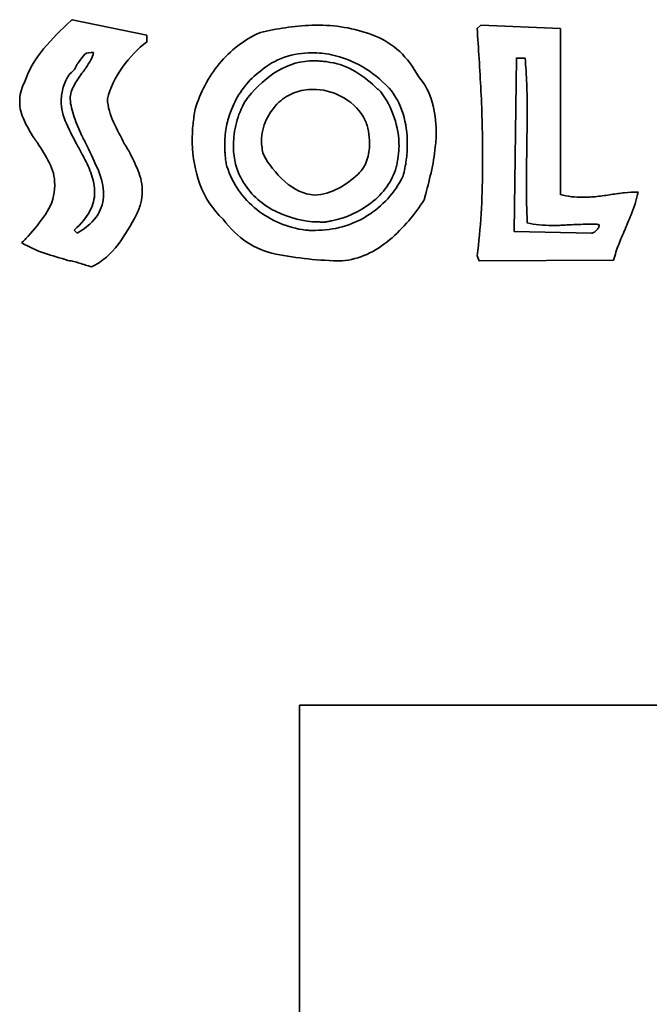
# Model space of a CAD drawing. Header units: centimetres. Extents: x -17 to 23.6, y -21.5 to 19.4.
# Tile 5 of 93: x -0.7 to 1.1, y -12.9 to -10.1. Entities that reach past the tile are written whole.
import ezdxf

# ---------------------------------------------------------------- set-up
doc = ezdxf.new("R2010")
doc.units = ezdxf.units.CM
doc.header["$MEASUREMENT"] = 0
doc.layers.add('Layer 1', color=7, linetype='Continuous')

msp = doc.modelspace()

# ---------------------------------------------------------------- linework, layer by layer
at = {"layer": 'Layer 1', "color": 36, "lineweight": 35}
for points, knots in [([(-0.31186, -10.10594), (-0.31186, -10.10594), (-0.31186, -10.12548), (-0.31186, -10.12548), (-0.31186, -10.12548), (-0.33775, -10.14439), (-0.36117, -10.16848), (-0.38185, -10.19769), (-0.38185, -10.19769), (-0.40252, -10.22704), (-0.41699, -10.25738), (-0.42527, -10.28864), (-0.42527, -10.28864), (-0.42348, -10.31168), (-0.41769, -10.33386), (-0.40763, -10.35521), (-0.40763, -10.35521), (-0.39758, -10.37645), (-0.38682, -10.39736), (-0.37567, -10.41818), (-0.37567, -10.41818), (-0.37387, -10.42107), (-0.37207, -10.42425), (-0.37027, -10.42742), (-0.37027, -10.42742), (-0.36862, -10.43074), (-0.36643, -10.43405), (-0.36407, -10.43762), (-0.36407, -10.43762), (-0.35401, -10.45663), (-0.34505, -10.47565), (-0.33707, -10.4948), (-0.33707, -10.4948), (-0.32907, -10.5141), (-0.32508, -10.53396), (-0.32508, -10.55474), (-0.32508, -10.55474), (-0.32508, -10.56536), (-0.32646, -10.57598), (-0.32907, -10.58659), (-0.32907, -10.58659), (-0.33171, -10.59732), (-0.33609, -10.6085), (-0.34191, -10.62036), (-0.34191, -10.62036), (-0.35733, -10.65052), (-0.37483, -10.67906), (-0.39426, -10.70594), (-0.39426, -10.70594), (-0.41384, -10.73279), (-0.43917, -10.75431), (-0.47061, -10.77029), (-0.47061, -10.77029), (-0.47639, -10.76849), (-0.48218, -10.76669), (-0.48782, -10.76489), (-0.48782, -10.76489), (-0.49347, -10.76312), (-0.49928, -10.76133), (-0.50518, -10.75953), (-0.50518, -10.75953), (-0.51043, -10.75787), (-0.51579, -10.75635), (-0.52119, -10.75512), (-0.52119, -10.75512), (-0.52641, -10.75402), (-0.53207, -10.75279), (-0.53799, -10.75155), (-0.53799, -10.75155), (-0.56045, -10.74506), (-0.58293, -10.73818), (-0.60536, -10.73074), (-0.60536, -10.73074), (-0.62784, -10.72344), (-0.64946, -10.71349), (-0.67013, -10.70111), (-0.67013, -10.70111), (-0.6671, -10.69807), (-0.66421, -10.69504), (-0.66118, -10.69172), (-0.66118, -10.69172), (-0.65828, -10.68841), (-0.65525, -10.68541), (-0.65236, -10.68237), (-0.65236, -10.68237), (-0.63458, -10.66294), (-0.61807, -10.64212), (-0.60276, -10.61993), (-0.60276, -10.61993), (-0.58734, -10.59774), (-0.57877, -10.57365), (-0.577, -10.54758), (-0.577, -10.54758), (-0.577, -10.54758), (-0.577, -10.54454), (-0.577, -10.54454), (-0.577, -10.54454), (-0.577, -10.54359), (-0.57671, -10.54264), (-0.57601, -10.5414), (-0.57601, -10.5414), (-0.57601, -10.5414), (-0.57601, -10.5352), (-0.57601, -10.5352), (-0.57601, -10.5352), (-0.57601, -10.51216), (-0.58128, -10.49082), (-0.59161, -10.47138), (-0.59161, -10.47138), (-0.60194, -10.4518), (-0.61337, -10.43292), (-0.62576, -10.41462), (-0.62576, -10.41462), (-0.62755, -10.41225), (-0.62922, -10.40992), (-0.6306, -10.40745), (-0.6306, -10.40745), (-0.63211, -10.40509), (-0.63376, -10.40276), (-0.63557, -10.4004), (-0.63557, -10.4004), (-0.64618, -10.38389), (-0.65568, -10.36706), (-0.66393, -10.34985), (-0.66393, -10.34985), (-0.67221, -10.33274), (-0.67635, -10.31471), (-0.67635, -10.29569), (-0.67635, -10.29569), (-0.67635, -10.2874), (-0.67526, -10.27873), (-0.67318, -10.26952), (-0.67318, -10.26952), (-0.67112, -10.26042), (-0.66766, -10.25117), (-0.66298, -10.24165), (-0.66298, -10.24165), (-0.65113, -10.20736), (-0.63281, -10.17526), (-0.60801, -10.14548), (-0.60801, -10.14548), (-0.58318, -10.11557), (-0.55715, -10.08883), (-0.53001, -10.06515), (-0.53001, -10.06515), (-0.52931, -10.06459), (-0.52863, -10.06403), (-0.52779, -10.06335), (-0.52779, -10.06335), (-0.52684, -10.06279), (-0.52613, -10.06223), (-0.5256, -10.06156), (-0.5256, -10.06156), (-0.5256, -10.06156), (-0.31186, -10.10594), (-0.31186, -10.10594)], [0, 0, 0, 0, 0.025, 0.025, 0.025, 0.025, 0.05, 0.05, 0.05, 0.05, 0.075, 0.075, 0.075, 0.075, 0.1, 0.1, 0.1, 0.1, 0.125, 0.125, 0.125, 0.125, 0.15, 0.15, 0.15, 0.15, 0.175, 0.175, 0.175, 0.175, 0.2, 0.2, 0.2, 0.2, 0.225, 0.225, 0.225, 0.225, 0.25, 0.25, 0.25, 0.25, 0.275, 0.275, 0.275, 0.275, 0.3, 0.3, 0.3, 0.3, 0.325, 0.325, 0.325, 0.325, 0.35, 0.35, 0.35, 0.35, 0.375, 0.375, 0.375, 0.375, 0.4, 0.4, 0.4, 0.4, 0.425, 0.425, 0.425, 0.425, 0.45, 0.45, 0.45, 0.45, 0.475, 0.475, 0.475, 0.475, 0.5, 0.5, 0.5, 0.5, 0.525, 0.525, 0.525, 0.525, 0.55, 0.55, 0.55, 0.55, 0.575, 0.575, 0.575, 0.575, 0.6, 0.6, 0.6, 0.6, 0.625, 0.625, 0.625, 0.625, 0.65, 0.65, 0.65, 0.65, 0.675, 0.675, 0.675, 0.675, 0.7, 0.7, 0.7, 0.7, 0.725, 0.725, 0.725, 0.725, 0.75, 0.75, 0.75, 0.75, 0.775, 0.775, 0.775, 0.775, 0.8, 0.8, 0.8, 0.8, 0.825, 0.825, 0.825, 0.825, 0.85, 0.85, 0.85, 0.85, 0.875, 0.875, 0.875, 0.875, 0.9, 0.9, 0.9, 0.9, 0.925, 0.925, 0.925, 0.925, 0.95, 0.95, 0.95, 0.95, 1, 1, 1, 1]), ([(0.01309, -10.09793), (0.03609, -10.09271), (0.06008, -10.08816), (0.08488, -10.0847), (0.08488, -10.0847), (0.10968, -10.08113), (0.1349, -10.07877), (0.16027, -10.07754), (0.16027, -10.07754), (0.16027, -10.07754), (0.18147, -10.07754), (0.18147, -10.07754), (0.18147, -10.07754), (0.2377, -10.07754), (0.29147, -10.08787), (0.34301, -10.10869), (0.34301, -10.10869), (0.39441, -10.12936), (0.43547, -10.16806), (0.4662, -10.22486), (0.4662, -10.22486), (0.48521, -10.24662), (0.4983, -10.271), (0.50574, -10.29802), (0.50574, -10.29802), (0.51305, -10.3249), (0.51675, -10.35246), (0.51675, -10.38085), (0.51675, -10.38085), (0.51675, -10.38855), (0.51661, -10.39613), (0.51636, -10.40357), (0.51636, -10.40357), (0.51608, -10.41088), (0.51523, -10.41846), (0.51414, -10.42619), (0.51414, -10.42619), (0.51181, -10.45099), (0.50779, -10.47565), (0.50214, -10.5002), (0.50214, -10.5002), (0.4965, -10.52472), (0.49071, -10.54758), (0.48479, -10.56896), (0.48479, -10.56896), (0.48422, -10.57061), (0.48384, -10.57227), (0.48355, -10.57375), (0.48355, -10.57375), (0.48327, -10.57527), (0.48271, -10.57654), (0.48218, -10.57778), (0.48218, -10.57778), (0.45681, -10.61979), (0.42362, -10.65824), (0.3828, -10.6931), (0.3828, -10.6931), (0.34202, -10.72799), (0.29683, -10.7481), (0.24723, -10.75332), (0.24723, -10.75332), (0.18094, -10.75222), (0.11769, -10.74549), (0.05733, -10.73349), (0.05733, -10.73349), (-0.00289, -10.72136), (-0.0532, -10.68802), (-0.09345, -10.63358), (-0.09345, -10.63358), (-0.12418, -10.60466), (-0.14637, -10.57114), (-0.15984, -10.53297), (-0.15984, -10.53297), (-0.1735, -10.4948), (-0.18094, -10.45568), (-0.18203, -10.41543), (-0.18203, -10.41543), (-0.18203, -10.41543), (-0.18203, -10.40661), (-0.18203, -10.40661), (-0.18203, -10.40661), (-0.18203, -10.39119), (-0.18137, -10.37616), (-0.17984, -10.36142), (-0.17984, -10.36142), (-0.17832, -10.34653), (-0.17611, -10.33207), (-0.17321, -10.31788), (-0.17321, -10.31788), (-0.15903, -10.27005), (-0.13617, -10.22666), (-0.10446, -10.18806), (-0.10446, -10.18806), (-0.07292, -10.14933), (-0.03362, -10.11931), (0.01309, -10.09793)], [0, 0, 0, 0, 0.04, 0.04, 0.04, 0.04, 0.08, 0.08, 0.08, 0.08, 0.12, 0.12, 0.12, 0.12, 0.16, 0.16, 0.16, 0.16, 0.2, 0.2, 0.2, 0.2, 0.24, 0.24, 0.24, 0.24, 0.28, 0.28, 0.28, 0.28, 0.32, 0.32, 0.32, 0.32, 0.36, 0.36, 0.36, 0.36, 0.4, 0.4, 0.4, 0.4, 0.44, 0.44, 0.44, 0.44, 0.48, 0.48, 0.48, 0.48, 0.52, 0.52, 0.52, 0.52, 0.56, 0.56, 0.56, 0.56, 0.6, 0.6, 0.6, 0.6, 0.64, 0.64, 0.64, 0.64, 0.68, 0.68, 0.68, 0.68, 0.72, 0.72, 0.72, 0.72, 0.76, 0.76, 0.76, 0.76, 0.8, 0.8, 0.8, 0.8, 0.84, 0.84, 0.84, 0.84, 0.88, 0.88, 0.88, 0.88, 0.92, 0.92, 0.92, 0.92, 1, 1, 1, 1]), ([(0.8727, -10.0865), (0.8727, -10.0865), (0.8727, -10.56275), (0.8727, -10.56275), (0.8727, -10.56275), (0.88332, -10.56564), (0.89394, -10.56772), (0.90452, -10.56896), (0.90452, -10.56896), (0.91528, -10.57005), (0.9259, -10.57061), (0.93652, -10.57061), (0.93652, -10.57061), (0.95014, -10.57061), (0.96365, -10.56991), (0.9773, -10.56853), (0.9773, -10.56853), (0.99095, -10.56702), (1.00446, -10.56508), (1.01808, -10.56275), (1.01808, -10.56275), (1.03103, -10.56095), (1.04401, -10.55929), (1.05668, -10.55777), (1.05668, -10.55777), (1.06934, -10.5564), (1.08232, -10.55559), (1.09527, -10.55559), (1.09527, -10.55559), (1.09347, -10.56564), (1.09114, -10.57555), (1.08811, -10.58536), (1.08811, -10.58536), (1.08522, -10.59513), (1.08162, -10.60505), (1.07749, -10.61496), (1.07749, -10.61496), (1.0746, -10.62268), (1.07128, -10.63055), (1.06768, -10.63852), (1.06768, -10.63852), (1.06426, -10.64653), (1.06094, -10.65465), (1.05805, -10.66294), (1.05805, -10.66294), (1.05145, -10.67712), (1.04539, -10.69144), (1.03985, -10.70594), (1.03985, -10.70594), (1.0342, -10.7204), (1.02941, -10.73529), (1.0251, -10.75071), (1.0251, -10.75071), (1.0251, -10.75071), (0.64022, -10.75332), (0.64022, -10.75332), (0.64022, -10.75332), (0.64022, -10.75332), (0.63405, -10.73832), (0.63405, -10.73832), (0.63405, -10.73832), (0.63941, -10.69931), (0.64326, -10.65906), (0.64562, -10.61775), (0.64562, -10.61775), (0.64795, -10.57626), (0.64946, -10.53491), (0.65003, -10.49357), (0.65003, -10.49357), (0.65003, -10.49357), (0.65003, -10.45801), (0.65003, -10.45801), (0.65003, -10.45801), (0.65003, -10.39299), (0.64837, -10.32903), (0.6452, -10.26606), (0.6452, -10.26606), (0.64188, -10.20309), (0.63818, -10.14312), (0.63405, -10.0865), (0.63405, -10.0865), (0.63405, -10.0865), (0.64477, -10.07754), (0.64477, -10.07754), (0.64477, -10.07754), (0.64477, -10.07754), (0.8727, -10.0865), (0.8727, -10.0865)], [0, 0, 0, 0, 0.0434783, 0.0434783, 0.0434783, 0.0434783, 0.0869565, 0.0869565, 0.0869565, 0.0869565, 0.1304348, 0.1304348, 0.1304348, 0.1304348, 0.173913, 0.173913, 0.173913, 0.173913, 0.2173913, 0.2173913, 0.2173913, 0.2173913, 0.2608696, 0.2608696, 0.2608696, 0.2608696, 0.3043478, 0.3043478, 0.3043478, 0.3043478, 0.3478261, 0.3478261, 0.3478261, 0.3478261, 0.3913043, 0.3913043, 0.3913043, 0.3913043, 0.4347826, 0.4347826, 0.4347826, 0.4347826, 0.4782609, 0.4782609, 0.4782609, 0.4782609, 0.5217391, 0.5217391, 0.5217391, 0.5217391, 0.5652174, 0.5652174, 0.5652174, 0.5652174, 0.6086957, 0.6086957, 0.6086957, 0.6086957, 0.6521739, 0.6521739, 0.6521739, 0.6521739, 0.6956522, 0.6956522, 0.6956522, 0.6956522, 0.7391304, 0.7391304, 0.7391304, 0.7391304, 0.7826087, 0.7826087, 0.7826087, 0.7826087, 0.826087, 0.826087, 0.826087, 0.826087, 0.8695652, 0.8695652, 0.8695652, 0.8695652, 0.9130435, 0.9130435, 0.9130435, 0.9130435, 1, 1, 1, 1]), ([(-0.46524, -10.15568), (-0.46524, -10.15568), (-0.47142, -10.15568), (-0.47142, -10.15568), (-0.47142, -10.15568), (-0.48151, -10.15568), (-0.48906, -10.15871), (-0.49403, -10.16492), (-0.49403, -10.16492), (-0.49914, -10.17109), (-0.50394, -10.17815), (-0.50864, -10.1857), (-0.50864, -10.1857), (-0.50934, -10.1864), (-0.50973, -10.18697), (-0.51002, -10.1875), (-0.51002, -10.1875), (-0.51029, -10.1882), (-0.51072, -10.18873), (-0.51138, -10.1893), (-0.51138, -10.1893), (-0.51375, -10.19466), (-0.51651, -10.19949), (-0.51981, -10.2039), (-0.51981, -10.2039), (-0.52296, -10.20845), (-0.52698, -10.21244), (-0.53178, -10.2159), (-0.53178, -10.2159), (-0.54116, -10.22898), (-0.5479, -10.24193), (-0.55163, -10.25502), (-0.55163, -10.25502), (-0.55548, -10.268), (-0.55742, -10.28067), (-0.55742, -10.29305), (-0.55742, -10.29305), (-0.55742, -10.31552), (-0.55245, -10.33771), (-0.5424, -10.35962), (-0.5424, -10.35962), (-0.53234, -10.38153), (-0.52144, -10.40329), (-0.50959, -10.42523), (-0.50959, -10.42523), (-0.50659, -10.4306), (-0.5038, -10.43568), (-0.5012, -10.44079), (-0.5012, -10.44079), (-0.49844, -10.44577), (-0.49568, -10.45099), (-0.49265, -10.45621), (-0.49265, -10.45621), (-0.48383, -10.47289), (-0.47639, -10.48958), (-0.47061, -10.50637), (-0.47061, -10.50637), (-0.46468, -10.5232), (-0.46165, -10.54028), (-0.46165, -10.55738), (-0.46165, -10.55738), (-0.46165, -10.57446), (-0.46606, -10.59196), (-0.47501, -10.60974), (-0.47501, -10.60974), (-0.48383, -10.62738), (-0.49901, -10.64572), (-0.5202, -10.66474), (-0.5202, -10.66474), (-0.5202, -10.66474), (-0.51138, -10.67355), (-0.51138, -10.67355), (-0.51138, -10.67355), (-0.48356, -10.65701), (-0.464, -10.63937), (-0.45283, -10.62078), (-0.45283, -10.62078), (-0.44168, -10.60215), (-0.43603, -10.58286), (-0.43603, -10.56275), (-0.43603, -10.56275), (-0.43603, -10.54028), (-0.44098, -10.51727), (-0.45102, -10.49399), (-0.45102, -10.49399), (-0.46108, -10.47057), (-0.47198, -10.44686), (-0.48383, -10.42259), (-0.48383, -10.42259), (-0.48616, -10.41779), (-0.49568, -10.39888), (-0.49802, -10.39423), (-0.49802, -10.39423), (-0.50631, -10.37645), (-0.51375, -10.35867), (-0.5202, -10.34103), (-0.5202, -10.34103), (-0.52669, -10.32325), (-0.53054, -10.30575), (-0.53178, -10.28864), (-0.53178, -10.28864), (-0.5311, -10.27502), (-0.5275, -10.26218), (-0.52063, -10.25008), (-0.52063, -10.25008), (-0.51389, -10.23794), (-0.50631, -10.22623), (-0.49802, -10.21508), (-0.49802, -10.21508), (-0.49568, -10.21205), (-0.49347, -10.20926), (-0.49141, -10.20665), (-0.49141, -10.20665), (-0.48933, -10.2039), (-0.48743, -10.20115), (-0.48564, -10.19826), (-0.48564, -10.19826), (-0.48094, -10.1911), (-0.47667, -10.18393), (-0.47282, -10.17688), (-0.47282, -10.17688), (-0.46895, -10.16986), (-0.46633, -10.1627), (-0.46524, -10.15568)], [0, 0, 0, 0, 0.03125, 0.03125, 0.03125, 0.03125, 0.0625, 0.0625, 0.0625, 0.0625, 0.09375, 0.09375, 0.09375, 0.09375, 0.125, 0.125, 0.125, 0.125, 0.15625, 0.15625, 0.15625, 0.15625, 0.1875, 0.1875, 0.1875, 0.1875, 0.21875, 0.21875, 0.21875, 0.21875, 0.25, 0.25, 0.25, 0.25, 0.28125, 0.28125, 0.28125, 0.28125, 0.3125, 0.3125, 0.3125, 0.3125, 0.34375, 0.34375, 0.34375, 0.34375, 0.375, 0.375, 0.375, 0.375, 0.40625, 0.40625, 0.40625, 0.40625, 0.4375, 0.4375, 0.4375, 0.4375, 0.46875, 0.46875, 0.46875, 0.46875, 0.5, 0.5, 0.5, 0.5, 0.53125, 0.53125, 0.53125, 0.53125, 0.5625, 0.5625, 0.5625, 0.5625, 0.59375, 0.59375, 0.59375, 0.59375, 0.625, 0.625, 0.625, 0.625, 0.65625, 0.65625, 0.65625, 0.65625, 0.6875, 0.6875, 0.6875, 0.6875, 0.71875, 0.71875, 0.71875, 0.71875, 0.75, 0.75, 0.75, 0.75, 0.78125, 0.78125, 0.78125, 0.78125, 0.8125, 0.8125, 0.8125, 0.8125, 0.84375, 0.84375, 0.84375, 0.84375, 0.875, 0.875, 0.875, 0.875, 0.90625, 0.90625, 0.90625, 0.90625, 0.9375, 0.9375, 0.9375, 0.9375, 1, 1, 1, 1]), ([(0.38199, -10.25766), (0.35772, -10.23216), (0.33196, -10.21163), (0.3048, -10.19593), (0.3048, -10.19593), (0.27767, -10.18034), (0.24832, -10.16891), (0.21703, -10.16189), (0.21703, -10.16189), (0.20754, -10.16009), (0.1983, -10.15871), (0.18905, -10.15786), (0.18905, -10.15786), (0.17995, -10.15691), (0.1706, -10.15649), (0.16108, -10.15649), (0.16108, -10.15649), (0.13395, -10.15649), (0.10763, -10.16076), (0.08227, -10.16933), (0.08227, -10.16933), (0.05676, -10.17801), (0.03376, -10.1911), (0.01309, -10.20888), (0.01309, -10.20888), (-0.02011, -10.23424), (-0.04533, -10.26578), (-0.06283, -10.30328), (-0.06283, -10.30328), (-0.08022, -10.34089), (-0.08904, -10.38057), (-0.08904, -10.42259), (-0.08904, -10.42259), (-0.08904, -10.42728), (-0.0889, -10.43211), (-0.08848, -10.43719), (-0.08848, -10.43719), (-0.08819, -10.44217), (-0.08777, -10.44714), (-0.08724, -10.4518), (-0.08724, -10.4518), (-0.08724, -10.4572), (-0.08668, -10.46228), (-0.08587, -10.46739), (-0.08587, -10.46739), (-0.08502, -10.47237), (-0.08393, -10.4773), (-0.08269, -10.482), (-0.08269, -10.482), (-0.06685, -10.5323), (-0.03817, -10.57365), (0.00332, -10.60614), (0.00332, -10.60614), (0.04463, -10.63866), (0.09109, -10.65824), (0.14249, -10.66474), (0.14249, -10.66474), (0.14732, -10.66526), (0.15198, -10.66555), (0.15667, -10.66555), (0.15667, -10.66555), (0.15667, -10.66555), (0.17004, -10.66555), (0.17004, -10.66555), (0.17004, -10.66555), (0.22447, -10.66555), (0.27393, -10.65189), (0.31859, -10.62434), (0.31859, -10.62434), (0.36326, -10.59679), (0.39755, -10.55862), (0.42196, -10.50955), (0.42196, -10.50955), (0.42609, -10.49466), (0.42912, -10.47967), (0.4312, -10.46422), (0.4312, -10.46422), (0.43325, -10.44891), (0.4342, -10.43321), (0.4342, -10.41723), (0.4342, -10.41723), (0.4342, -10.38773), (0.43021, -10.35919), (0.42196, -10.33164), (0.42196, -10.33164), (0.41356, -10.30423), (0.4003, -10.27943), (0.38199, -10.25766)], [0, 0, 0, 0, 0.0434783, 0.0434783, 0.0434783, 0.0434783, 0.0869565, 0.0869565, 0.0869565, 0.0869565, 0.1304348, 0.1304348, 0.1304348, 0.1304348, 0.173913, 0.173913, 0.173913, 0.173913, 0.2173913, 0.2173913, 0.2173913, 0.2173913, 0.2608696, 0.2608696, 0.2608696, 0.2608696, 0.3043478, 0.3043478, 0.3043478, 0.3043478, 0.3478261, 0.3478261, 0.3478261, 0.3478261, 0.3913043, 0.3913043, 0.3913043, 0.3913043, 0.4347826, 0.4347826, 0.4347826, 0.4347826, 0.4782609, 0.4782609, 0.4782609, 0.4782609, 0.5217391, 0.5217391, 0.5217391, 0.5217391, 0.5652174, 0.5652174, 0.5652174, 0.5652174, 0.6086957, 0.6086957, 0.6086957, 0.6086957, 0.6521739, 0.6521739, 0.6521739, 0.6521739, 0.6956522, 0.6956522, 0.6956522, 0.6956522, 0.7391304, 0.7391304, 0.7391304, 0.7391304, 0.7826087, 0.7826087, 0.7826087, 0.7826087, 0.826087, 0.826087, 0.826087, 0.826087, 0.8695652, 0.8695652, 0.8695652, 0.8695652, 0.9130435, 0.9130435, 0.9130435, 0.9130435, 1, 1, 1, 1]), ([(0.21347, -10.18393), (0.2395, -10.1875), (0.26402, -10.19674), (0.28706, -10.21149), (0.28706, -10.21149), (0.3102, -10.22623), (0.33087, -10.2425), (0.34918, -10.26028), (0.34918, -10.26028), (0.35098, -10.26151), (0.3525, -10.26274), (0.35401, -10.26426), (0.35401, -10.26426), (0.35553, -10.26578), (0.35691, -10.26701), (0.358, -10.26825), (0.358, -10.26825), (0.37454, -10.29016), (0.38735, -10.31471), (0.39659, -10.34184), (0.39659, -10.34184), (0.40584, -10.369), (0.41039, -10.39684), (0.41039, -10.42523), (0.41039, -10.42523), (0.41039, -10.43003), (0.4101, -10.43487), (0.4094, -10.43984), (0.4094, -10.43984), (0.40887, -10.44492), (0.40831, -10.44975), (0.40764, -10.45444), (0.40764, -10.45444), (0.40707, -10.45981), (0.40637, -10.46503), (0.40541, -10.47), (0.40541, -10.47), (0.4046, -10.47512), (0.40347, -10.47991), (0.40238, -10.48461), (0.40238, -10.48461), (0.39, -10.52539), (0.36615, -10.55929), (0.33101, -10.58617), (0.33101, -10.58617), (0.29573, -10.61305), (0.25809, -10.63041), (0.21788, -10.63814), (0.21788, -10.63814), (0.21498, -10.63866), (0.21181, -10.63923), (0.20863, -10.63979), (0.20863, -10.63979), (0.20532, -10.64046), (0.2019, -10.64103), (0.19844, -10.6417), (0.19844, -10.6417), (0.19844, -10.6417), (0.18863, -10.6417), (0.18863, -10.6417), (0.18863, -10.6417), (0.1845, -10.6417), (0.18023, -10.64142), (0.17568, -10.64117), (0.17568, -10.64117), (0.17127, -10.64089), (0.16701, -10.64075), (0.16288, -10.64075), (0.16288, -10.64075), (0.12153, -10.63715), (0.08213, -10.62505), (0.04452, -10.60437), (0.04452, -10.60437), (0.00702, -10.5837), (-0.02219, -10.5535), (-0.04286, -10.51396), (-0.04286, -10.51396), (-0.05059, -10.50031), (-0.05595, -10.4857), (-0.05927, -10.47), (-0.05927, -10.47), (-0.06258, -10.4543), (-0.0641, -10.43818), (-0.0641, -10.42164), (-0.0641, -10.42164), (-0.0641, -10.42164), (-0.0641, -10.41419), (-0.0641, -10.41419), (-0.0641, -10.41419), (-0.0641, -10.41144), (-0.06382, -10.40869), (-0.06325, -10.40566), (-0.06325, -10.40566), (-0.06202, -10.38389), (-0.05789, -10.36223), (-0.05087, -10.34103), (-0.05087, -10.34103), (-0.04367, -10.31965), (-0.03432, -10.30077), (-0.02247, -10.28423), (-0.02247, -10.28423), (0.00356, -10.25227), (0.03224, -10.2269), (0.06354, -10.20789), (0.06354, -10.20789), (0.09493, -10.18901), (0.12982, -10.17952), (0.16824, -10.17952), (0.16824, -10.17952), (0.16824, -10.17952), (0.17568, -10.17952), (0.17568, -10.17952), (0.17568, -10.17952), (0.17844, -10.17952), (0.18094, -10.17981), (0.18327, -10.18048), (0.18327, -10.18048), (0.1881, -10.18048), (0.19293, -10.18076), (0.19801, -10.18132), (0.19801, -10.18132), (0.20299, -10.18199), (0.20821, -10.18281), (0.21347, -10.18393)], [0, 0, 0, 0, 0.03125, 0.03125, 0.03125, 0.03125, 0.0625, 0.0625, 0.0625, 0.0625, 0.09375, 0.09375, 0.09375, 0.09375, 0.125, 0.125, 0.125, 0.125, 0.15625, 0.15625, 0.15625, 0.15625, 0.1875, 0.1875, 0.1875, 0.1875, 0.21875, 0.21875, 0.21875, 0.21875, 0.25, 0.25, 0.25, 0.25, 0.28125, 0.28125, 0.28125, 0.28125, 0.3125, 0.3125, 0.3125, 0.3125, 0.34375, 0.34375, 0.34375, 0.34375, 0.375, 0.375, 0.375, 0.375, 0.40625, 0.40625, 0.40625, 0.40625, 0.4375, 0.4375, 0.4375, 0.4375, 0.46875, 0.46875, 0.46875, 0.46875, 0.5, 0.5, 0.5, 0.5, 0.53125, 0.53125, 0.53125, 0.53125, 0.5625, 0.5625, 0.5625, 0.5625, 0.59375, 0.59375, 0.59375, 0.59375, 0.625, 0.625, 0.625, 0.625, 0.65625, 0.65625, 0.65625, 0.65625, 0.6875, 0.6875, 0.6875, 0.6875, 0.71875, 0.71875, 0.71875, 0.71875, 0.75, 0.75, 0.75, 0.75, 0.78125, 0.78125, 0.78125, 0.78125, 0.8125, 0.8125, 0.8125, 0.8125, 0.84375, 0.84375, 0.84375, 0.84375, 0.875, 0.875, 0.875, 0.875, 0.90625, 0.90625, 0.90625, 0.90625, 0.9375, 0.9375, 0.9375, 0.9375, 1, 1, 1, 1]), ([(0.77156, -10.17152), (0.77156, -10.17152), (0.74676, -10.17152), (0.74676, -10.17152), (0.74676, -10.17152), (0.74676, -10.17152), (0.74055, -10.66914), (0.74055, -10.66914), (0.74055, -10.66914), (0.74055, -10.66914), (0.96227, -10.67355), (0.96227, -10.67355), (0.96227, -10.67355), (0.96337, -10.67355), (0.96464, -10.67327), (0.96573, -10.67271), (0.96573, -10.67271), (0.96696, -10.67204), (0.96848, -10.67147), (0.97028, -10.67091), (0.97028, -10.67091), (0.97194, -10.66914), (0.97384, -10.6672), (0.97592, -10.66512), (0.97592, -10.66512), (0.97801, -10.66308), (0.97991, -10.66085), (0.98171, -10.65853), (0.98171, -10.65853), (0.98227, -10.65729), (0.9828, -10.65606), (0.98309, -10.65493), (0.98309, -10.65493), (0.98337, -10.65369), (0.98351, -10.6526), (0.98351, -10.65136), (0.98351, -10.65136), (0.98351, -10.65136), (0.98351, -10.64999), (0.98351, -10.64999), (0.98351, -10.64999), (0.98351, -10.64971), (0.98323, -10.64928), (0.98252, -10.64875), (0.98252, -10.64875), (0.97854, -10.64819), (0.97441, -10.64791), (0.97028, -10.64791), (0.97028, -10.64791), (0.97028, -10.64791), (0.95691, -10.64791), (0.95691, -10.64791), (0.95691, -10.64791), (0.94862, -10.64791), (0.94008, -10.64805), (0.93112, -10.64833), (0.93112, -10.64833), (0.9223, -10.64861), (0.91348, -10.649), (0.90452, -10.64957), (0.90452, -10.64957), (0.89987, -10.64957), (0.89532, -10.64971), (0.89091, -10.64999), (0.89091, -10.64999), (0.88635, -10.65038), (0.8818, -10.65052), (0.87711, -10.65052), (0.87711, -10.65052), (0.87228, -10.65108), (0.86773, -10.65136), (0.86335, -10.65136), (0.86335, -10.65136), (0.86335, -10.65136), (0.84956, -10.65136), (0.84956, -10.65136), (0.84956, -10.65136), (0.83661, -10.65136), (0.8242, -10.6508), (0.81234, -10.64957), (0.81234, -10.64957), (0.80049, -10.64847), (0.78906, -10.64667), (0.77777, -10.64431), (0.77777, -10.64431), (0.77721, -10.6278), (0.77653, -10.61083), (0.77597, -10.59376), (0.77597, -10.59376), (0.77541, -10.57654), (0.77516, -10.55915), (0.77516, -10.5414), (0.77516, -10.5414), (0.77516, -10.52362), (0.77526, -10.50584), (0.77555, -10.48778), (0.77555, -10.48778), (0.77583, -10.46972), (0.77625, -10.45155), (0.77678, -10.43321), (0.77678, -10.43321), (0.77678, -10.43321), (0.77678, -10.40001), (0.77678, -10.40001), (0.77678, -10.40001), (0.77678, -10.38897), (0.77721, -10.37796), (0.77777, -10.36664), (0.77777, -10.36664), (0.77777, -10.36664), (0.77777, -10.32229), (0.77777, -10.32229), (0.77777, -10.32229), (0.77777, -10.29636), (0.77735, -10.27075), (0.77639, -10.24567), (0.77639, -10.24567), (0.77555, -10.22045), (0.77389, -10.19579), (0.77156, -10.17152)], [0, 0, 0, 0, 0.0322581, 0.0322581, 0.0322581, 0.0322581, 0.0645161, 0.0645161, 0.0645161, 0.0645161, 0.0967742, 0.0967742, 0.0967742, 0.0967742, 0.1290323, 0.1290323, 0.1290323, 0.1290323, 0.1612903, 0.1612903, 0.1612903, 0.1612903, 0.1935484, 0.1935484, 0.1935484, 0.1935484, 0.2258065, 0.2258065, 0.2258065, 0.2258065, 0.2580645, 0.2580645, 0.2580645, 0.2580645, 0.2903226, 0.2903226, 0.2903226, 0.2903226, 0.3225806, 0.3225806, 0.3225806, 0.3225806, 0.3548387, 0.3548387, 0.3548387, 0.3548387, 0.3870968, 0.3870968, 0.3870968, 0.3870968, 0.4193548, 0.4193548, 0.4193548, 0.4193548, 0.4516129, 0.4516129, 0.4516129, 0.4516129, 0.483871, 0.483871, 0.483871, 0.483871, 0.516129, 0.516129, 0.516129, 0.516129, 0.5483871, 0.5483871, 0.5483871, 0.5483871, 0.5806452, 0.5806452, 0.5806452, 0.5806452, 0.6129032, 0.6129032, 0.6129032, 0.6129032, 0.6451613, 0.6451613, 0.6451613, 0.6451613, 0.6774194, 0.6774194, 0.6774194, 0.6774194, 0.7096774, 0.7096774, 0.7096774, 0.7096774, 0.7419355, 0.7419355, 0.7419355, 0.7419355, 0.7741935, 0.7741935, 0.7741935, 0.7741935, 0.8064516, 0.8064516, 0.8064516, 0.8064516, 0.8387097, 0.8387097, 0.8387097, 0.8387097, 0.8709677, 0.8709677, 0.8709677, 0.8709677, 0.9032258, 0.9032258, 0.9032258, 0.9032258, 0.9354839, 0.9354839, 0.9354839, 0.9354839, 1, 1, 1, 1]), ([(0.31281, -10.34889), (0.29986, -10.32296), (0.28042, -10.30229), (0.25467, -10.28687), (0.25467, -10.28687), (0.22902, -10.27156), (0.2019, -10.26289), (0.1735, -10.26123), (0.1735, -10.26123), (0.1735, -10.26123), (0.16468, -10.26123), (0.16468, -10.26123), (0.16468, -10.26123), (0.14633, -10.26123), (0.12883, -10.26426), (0.1119, -10.27047), (0.1119, -10.27047), (0.09507, -10.27668), (0.0798, -10.28603), (0.06629, -10.29845), (0.06629, -10.29845), (0.05084, -10.31319), (0.0387, -10.32998), (0.02988, -10.34889), (0.02988, -10.34889), (0.02096, -10.36791), (0.01655, -10.38802), (0.01655, -10.40922), (0.01655, -10.40922), (0.01655, -10.41514), (0.01693, -10.42149), (0.01792, -10.42827), (0.01792, -10.42827), (0.01873, -10.43515), (0.02011, -10.44174), (0.02191, -10.44824), (0.02191, -10.44824), (0.03665, -10.47607), (0.05704, -10.50182), (0.08308, -10.52539), (0.08308, -10.52539), (0.10915, -10.54909), (0.13751, -10.56204), (0.16824, -10.56441), (0.16824, -10.56441), (0.19251, -10.56331), (0.21498, -10.5571), (0.23566, -10.54581), (0.23566, -10.54581), (0.25629, -10.53463), (0.27545, -10.52073), (0.29323, -10.50419), (0.29323, -10.50419), (0.30508, -10.4929), (0.31351, -10.47967), (0.31859, -10.46422), (0.31859, -10.46422), (0.32357, -10.44891), (0.32604, -10.43292), (0.32604, -10.41641), (0.32604, -10.41641), (0.32604, -10.40456), (0.32509, -10.39285), (0.323, -10.38124), (0.323, -10.38124), (0.32092, -10.36981), (0.3175, -10.35895), (0.31281, -10.34889)], [0, 0, 0, 0, 0.0555556, 0.0555556, 0.0555556, 0.0555556, 0.1111111, 0.1111111, 0.1111111, 0.1111111, 0.1666667, 0.1666667, 0.1666667, 0.1666667, 0.2222222, 0.2222222, 0.2222222, 0.2222222, 0.2777778, 0.2777778, 0.2777778, 0.2777778, 0.3333333, 0.3333333, 0.3333333, 0.3333333, 0.3888889, 0.3888889, 0.3888889, 0.3888889, 0.4444444, 0.4444444, 0.4444444, 0.4444444, 0.5, 0.5, 0.5, 0.5, 0.5555556, 0.5555556, 0.5555556, 0.5555556, 0.6111111, 0.6111111, 0.6111111, 0.6111111, 0.6666667, 0.6666667, 0.6666667, 0.6666667, 0.7222222, 0.7222222, 0.7222222, 0.7222222, 0.7777778, 0.7777778, 0.7777778, 0.7777778, 0.8333333, 0.8333333, 0.8333333, 0.8333333, 0.8888889, 0.8888889, 0.8888889, 0.8888889, 1, 1, 1, 1]), ([(0.12552, -12.02635), (0.12552, -12.02635), (2.00695, -12.02677), (2.00695, -12.02677), (2.00695, -12.02677), (2.00695, -12.02677), (2.00695, -14.84032), (2.00695, -14.84032), (2.00695, -14.84032), (2.00695, -14.84032), (0.12552, -14.84032), (0.12552, -14.84032), (0.12552, -14.84032), (0.12552, -14.84032), (0.12552, -13.90338), (0.12552, -13.90338), (0.12552, -13.90338), (0.12552, -13.90338), (1.07664, -13.89128), (1.07664, -13.89128), (1.07664, -13.89128), (1.07664, -13.89128), (1.07664, -12.96068), (1.07664, -12.96068), (1.07664, -12.96068), (1.07664, -12.96068), (0.12552, -12.96068), (0.12552, -12.96068), (0.12552, -12.96068), (0.12552, -12.96068), (0.12552, -12.02635), (0.12552, -12.02635)], [0, 0, 0, 0, 0.1111111, 0.1111111, 0.1111111, 0.1111111, 0.2222222, 0.2222222, 0.2222222, 0.2222222, 0.3333333, 0.3333333, 0.3333333, 0.3333333, 0.4444444, 0.4444444, 0.4444444, 0.4444444, 0.5555556, 0.5555556, 0.5555556, 0.5555556, 0.6666667, 0.6666667, 0.6666667, 0.6666667, 0.7777778, 0.7777778, 0.7777778, 0.7777778, 1, 1, 1, 1])]:
    msp.add_open_spline(points, degree=3, knots=knots, dxfattribs=at)

doc.saveas('drawing.dxf')
